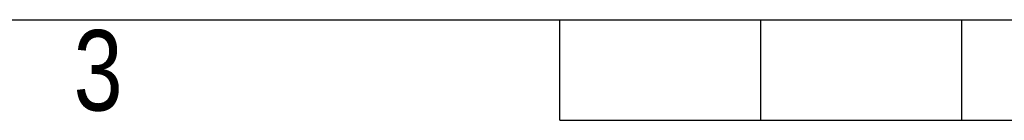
# Model space of a CAD drawing. Header units: millimetres. Extents: x 0 to 420, y 0 to 297.
# Tile 6 of 58: x 130 to 181, y 0 to 5. Entities that reach past the tile are written whole.
import ezdxf

# ---------------------------------------------------------------- set-up
doc = ezdxf.new("R2010")
doc.units = ezdxf.units.MM
doc.layers.add('CARTIGLIO', color=140, linetype='Continuous')
doc.styles.add('SLDTEXTSTYLE2', font='TXT', dxfattribs={"width": 0.821468})

msp = doc.modelspace()

# ---------------------------------------------------------------- linework, layer by layer
at = {"layer": 'CARTIGLIO', "linetype": 'Continuous'}
for p, q in [((5.1801, 5.171), (414.8274, 5.171)), ((158.2616, -0.0032), (158.2616, 5.171)), ((168.61, -0.0032), (168.61, 5.171)), ((178.9585, -0.0032), (178.9585, 5.171)), ((158.2616, -0.0032), (261.7459, -0.0032))]:
    msp.add_line(p, q, dxfattribs=at)

# ---------------------------------------------------------------- texts
at = {"layer": 'CARTIGLIO', "insert": (134.4919, 4.6371), "char_height": 4.1394, "attachment_point": 2, "style": 'SLDTEXTSTYLE2'}
msp.add_mtext('3', dxfattribs=at)

doc.saveas('drawing.dxf')
